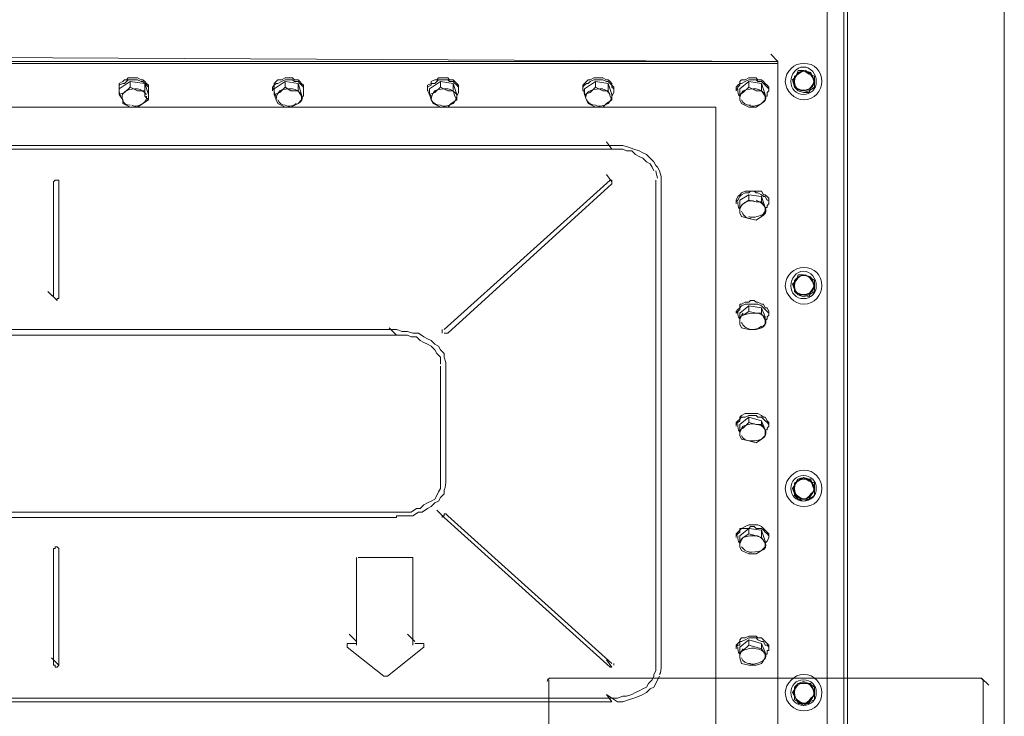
# Model space of a CAD drawing. Header units: millimetres. Extents: x 73192 to 132228, y -91222 to -47989.
# Tile 8 of 24: x 103351 to 103987, y -69917 to -69467. Entities that reach past the tile are written whole.
import ezdxf

# ---------------------------------------------------------------- set-up
doc = ezdxf.new("R2010")
doc.units = ezdxf.units.MM
doc.layers.add('koty', color=253, linetype='Continuous', lineweight=9)
doc.layers.add('NS_tenka', color=253, linetype='Continuous', lineweight=9)
doc.layers.get('koty').off()

# ---------------------------------------------------------------- blocks, each defined once
blk = doc.blocks.new('A$C1bc6cde3')
at = {"layer": 'NS_tenka', "linetype": 'Continuous', "lineweight": 20}
for points in [[(1111.26, 179.71), (1111.26, 179.71), (1121.87, 179.71), (1121.87, 1750.56), (1111.26, 1750.56)], [(1111.26, 157.32), (1111.26, 1207.3), (1111.26, 1207.3)], [(1111.26, 157.32), (1111.26, 1207.3), (1111.26, 1207.3)], [(1121.87, 124.32), (1124.22, 124.32), (1124.22, 1182.56), (1121.87, 1182.56)], [(1211.43, 1113.03), (1217.32, 1109.49), (1222.03, 1105.96), (1224.39, 1101.24), (1225.57, 1097.71), (1225.57, 210.35), (1224.39, 206.81), (1222.03, 202.1), (1217.32, 197.39), (1211.43, 193.85)], [(147.3, 679.37), (142.59, 684.08), (1079.44, 679.37), (1074.73, 684.08)], [(147.3, 678.19), (147.3, 679.37), (1079.44, 679.37), (1079.44, 678.19)], [(147.3, 678.19), (147.3, 212.71), (1079.44, 212.71), (1079.44, 678.19)], [(668.17, 679.37), (668.17, 679.37), (663.46, 679.37), (658.74, 679.37), (658.74, 679.37)], [(669.35, 679.37), (668.17, 679.37), (668.17, 679.37)], [(768.34, 679.37), (768.34, 679.37), (768.34, 679.37), (763.62, 679.37), (758.91, 679.37), (758.91, 679.37), (758.91, 679.37)], [(859.08, 679.37), (859.08, 679.37), (857.9, 679.37)], [(868.5, 679.37), (863.79, 679.37), (859.08, 679.37)], [(958.06, 679.37), (958.06, 679.37), (958.06, 679.37), (963.96, 679.37), (968.67, 679.37), (968.67, 679.37)], [(1067.66, 679.37), (1067.66, 679.37), (1067.66, 679.37), (1062.94, 679.37), (1058.23, 679.37), (1058.23, 679.37), (1058.23, 679.37)], [(654.03, 661.69), (654.03, 662.87), (654.03, 664.05), (654.03, 665.22), (656.39, 666.4), (657.56, 667.58), (658.74, 667.58), (659.92, 668.76), (662.28, 668.76), (664.63, 668.76), (665.81, 668.76), (668.17, 667.58), (669.35, 667.58), (670.53, 666.4), (671.71, 665.22), (672.88, 664.05), (672.88, 662.87), (672.88, 661.69)], [(654.03, 660.51), (654.03, 662.87), (654.03, 664.05), (656.39, 665.22), (657.56, 665.22), (658.74, 666.4), (659.92, 667.58), (662.28, 667.58), (664.63, 667.58), (665.81, 667.58), (668.17, 666.4), (669.35, 666.4), (670.53, 665.22), (671.71, 664.05), (672.88, 662.87), (672.88, 661.69), (672.88, 660.51), (672.88, 659.33), (672.88, 656.98)], [(753.02, 661.69), (753.02, 662.87), (754.2, 664.05), (754.2, 665.22), (755.37, 666.4), (756.55, 667.58), (758.91, 667.58), (761.27, 668.76), (762.44, 668.76), (764.8, 668.76), (765.98, 668.76), (767.16, 667.58), (769.52, 667.58), (770.69, 666.4), (771.87, 665.22), (773.05, 664.05), (773.05, 662.87), (773.05, 661.69)], [(753.02, 660.51), (754.2, 662.87), (754.2, 664.05), (755.37, 665.22), (756.55, 665.22), (758.91, 666.4), (761.27, 667.58), (762.44, 667.58), (764.8, 667.58), (765.98, 667.58), (767.16, 666.4), (769.52, 666.4), (770.69, 665.22), (771.87, 664.05), (773.05, 662.87), (773.05, 661.69), (773.05, 660.51), (773.05, 659.33), (773.05, 656.98), (771.87, 656.98)], [(853.18, 661.69), (853.18, 662.87), (853.18, 664.05), (855.54, 665.22), (855.54, 666.4), (857.9, 667.58), (859.08, 667.58), (860.25, 668.76), (862.61, 668.76), (863.79, 668.76), (866.15, 668.76), (867.33, 667.58), (869.68, 667.58), (870.86, 666.4), (872.04, 665.22), (873.22, 664.05), (873.22, 662.87), (873.22, 661.69)], [(853.18, 660.51), (853.18, 662.87), (855.54, 664.05), (855.54, 665.22), (857.9, 665.22), (859.08, 666.4), (860.25, 667.58), (862.61, 667.58), (863.79, 667.58), (866.15, 667.58), (867.33, 666.4), (869.68, 666.4), (870.86, 665.22), (872.04, 664.05), (873.22, 662.87), (873.22, 661.69), (873.22, 660.51), (873.22, 659.33), (872.04, 656.98)], [(953.35, 661.69), (953.35, 662.87), (953.35, 664.05), (954.53, 665.22), (955.71, 666.4), (956.89, 667.58), (958.06, 667.58), (960.42, 668.76), (961.6, 668.76), (963.96, 668.76), (966.31, 668.76), (968.67, 667.58), (969.85, 667.58), (971.03, 666.4), (972.21, 665.22), (972.21, 664.05), (973.38, 662.87), (973.38, 661.69)], [(953.35, 660.51), (953.35, 662.87), (954.53, 664.05), (955.71, 665.22), (956.89, 665.22), (958.06, 666.4), (960.42, 667.58), (961.6, 667.58), (963.96, 667.58), (966.31, 667.58), (968.67, 666.4), (969.85, 666.4), (971.03, 665.22), (972.21, 664.05), (972.21, 662.87), (973.38, 661.69), (973.38, 660.51), (973.38, 659.33), (972.21, 656.98), (972.21, 656.98)], [(1052.34, 661.69), (1052.34, 662.87), (1053.52, 664.05), (1054.7, 665.22), (1054.7, 666.4), (1055.87, 667.58), (1058.23, 667.58), (1060.59, 668.76), (1061.77, 668.76), (1064.12, 668.76), (1065.3, 668.76), (1066.48, 667.58), (1068.84, 667.58), (1070.02, 666.4), (1071.19, 665.22), (1072.37, 664.05), (1073.55, 662.87), (1073.55, 661.69)], [(1052.34, 660.51), (1053.52, 662.87), (1054.7, 664.05), (1054.7, 665.22), (1055.87, 665.22), (1058.23, 666.4), (1060.59, 667.58), (1061.77, 667.58), (1064.12, 667.58), (1065.3, 667.58), (1066.48, 666.4), (1068.84, 666.4), (1070.02, 665.22), (1071.19, 664.05), (1072.37, 662.87), (1073.55, 661.69), (1073.55, 660.51), (1072.37, 659.33), (1072.37, 656.98), (1071.19, 656.98)], [(1091.23, 669.94), (1088.87, 667.58), (1090.05, 662.87), (1092.41, 660.51), (1095.94, 659.33)], [(1092.41, 671.12), (1090.05, 669.94), (1090.05, 666.4), (1090.05, 662.87), (1092.41, 660.51)], [(1095.94, 673.47), (1092.41, 673.47), (1091.23, 669.94)], [(1099.48, 671.12), (1095.94, 673.47), (1092.41, 671.12)], [(1101.83, 668.76), (1100.65, 672.29), (1095.94, 673.47)], [(1103.01, 666.4), (1103.01, 669.94), (1099.48, 671.12)], [(1100.65, 662.87), (1103.01, 665.22), (1101.83, 668.76)], [(654.03, 661.69), (654.03, 660.51), (654.03, 660.51)], [(661.1, 666.4), (670.53, 665.22), (670.53, 660.51), (665.81, 660.51)], [(665.81, 660.51), (661.1, 662.87), (661.1, 662.87)], [(670.53, 665.22), (672.88, 658.15), (672.88, 654.62), (670.53, 656.98)], [(672.88, 660.51), (672.88, 661.69), (672.88, 661.69)], [(753.02, 661.69), (753.02, 660.51), (753.02, 660.51)], [(761.27, 666.4), (769.52, 665.22), (769.52, 660.51), (764.8, 660.51)], [(764.8, 660.51), (761.27, 662.87), (761.27, 662.87)], [(769.52, 665.22), (771.87, 658.15), (771.87, 654.62), (771.87, 656.98)], [(773.05, 660.51), (773.05, 661.69), (773.05, 661.69)], [(853.18, 661.69), (853.18, 660.51), (853.18, 660.51)], [(861.43, 666.4), (869.68, 665.22), (869.68, 660.51), (866.15, 660.51)], [(866.15, 660.51), (861.43, 662.87), (861.43, 662.87)], [(869.68, 665.22), (872.04, 658.15), (872.04, 654.62), (870.86, 656.98)], [(873.22, 660.51), (873.22, 661.69), (873.22, 661.69)], [(953.35, 661.69), (953.35, 660.51), (953.35, 660.51)], [(961.6, 666.4), (969.85, 665.22), (969.85, 660.51), (966.31, 660.51)], [(966.31, 660.51), (961.6, 662.87), (961.6, 662.87)], [(969.85, 665.22), (972.21, 658.15), (972.21, 654.62), (971.03, 656.98)], [(973.38, 660.51), (973.38, 661.69), (973.38, 661.69)], [(1052.34, 661.69), (1052.34, 660.51), (1052.34, 660.51)], [(1060.59, 666.4), (1068.84, 665.22), (1068.84, 660.51), (1065.3, 660.51)], [(1065.3, 660.51), (1060.59, 662.87), (1060.59, 662.87)], [(1068.84, 665.22), (1071.19, 658.15), (1071.19, 654.62), (1071.19, 656.98)], [(1073.55, 660.51), (1073.55, 661.69), (1073.55, 661.69)], [(1095.94, 659.33), (1099.48, 659.33), (1100.65, 662.87)], [(1099.48, 660.51), (1103.01, 662.87), (1103.01, 666.4)], [(654.03, 658.15), (656.39, 654.62), (656.39, 654.62)], [(670.53, 656.98), (670.53, 660.51), (670.53, 660.51)], [(754.2, 658.15), (755.37, 654.62), (755.37, 654.62)], [(771.87, 656.98), (769.52, 660.51), (769.52, 660.51)], [(854.36, 658.15), (855.54, 654.62), (855.54, 654.62)], [(870.86, 656.98), (869.68, 660.51), (869.68, 660.51)], [(954.53, 658.15), (955.71, 654.62), (955.71, 654.62)], [(971.03, 656.98), (969.85, 660.51), (969.85, 660.51)], [(1054.7, 658.15), (1054.7, 654.62), (1054.7, 654.62)], [(1071.19, 656.98), (1068.84, 660.51), (1068.84, 660.51)], [(1092.41, 660.51), (1095.94, 659.33), (1099.48, 660.51)], [(656.39, 654.62), (656.39, 652.26), (661.1, 649.9), (665.81, 649.9), (669.35, 652.26)], [(669.35, 652.26), (672.88, 654.62), (672.88, 654.62)], [(755.37, 654.62), (756.55, 652.26), (761.27, 649.9), (764.8, 649.9), (769.52, 652.26)], [(769.52, 652.26), (771.87, 654.62), (771.87, 654.62)], [(855.54, 654.62), (856.72, 652.26), (861.43, 649.9), (866.15, 649.9), (868.5, 652.26)], [(868.5, 652.26), (872.04, 654.62), (872.04, 654.62)], [(955.71, 654.62), (956.89, 652.26), (961.6, 649.9), (966.31, 649.9), (968.67, 652.26)], [(968.67, 652.26), (972.21, 654.62), (972.21, 654.62)], [(1054.7, 654.62), (1055.87, 652.26), (1060.59, 649.9), (1065.3, 649.9), (1068.84, 652.26)], [(1068.84, 652.26), (1071.19, 654.62), (1071.19, 654.62)], [(1004.02, 288.13), (1004.02, 602.77), (1004.02, 605.12), (1002.84, 608.66), (1001.67, 611.02), (1000.49, 612.19), (999.31, 614.55), (996.95, 616.91), (994.6, 619.27), (992.24, 620.44), (989.88, 621.62), (986.35, 622.8), (982.81, 623.98), (979.28, 625.16), (975.74, 625.16), (972.21, 625.16), (254.54, 625.16)], [(972.21, 622.8), (968.67, 627.51), (968.67, 627.51)], [(254.54, 622.8), (972.21, 622.8), (972.21, 622.8)], [(972.21, 622.8), (975.74, 622.8), (979.28, 622.8), (981.63, 621.62), (985.17, 621.62), (987.52, 619.27), (989.88, 618.09), (992.24, 616.91), (994.6, 614.55), (996.95, 613.37), (998.13, 611.02), (999.31, 608.66), (999.31, 608.66)], [(972.21, 600.41), (972.21, 601.59), (968.67, 606.3)], [(254.54, 268.09), (972.21, 268.09), (975.74, 268.09), (979.28, 269.27), (981.63, 269.27), (985.17, 270.45), (987.52, 271.63), (989.88, 272.81), (992.24, 273.99), (994.6, 275.16), (995.77, 277.52), (998.13, 279.88), (999.31, 282.23), (999.31, 283.41), (1000.49, 285.77), (1000.49, 288.13), (1000.49, 602.77)], [(611.61, 527.35), (611.61, 601.59), (612.78, 602.77), (612.78, 602.77), (613.96, 602.77), (613.96, 602.77), (615.14, 602.77), (615.14, 601.59)], [(615.14, 601.59), (615.14, 527.35), (615.14, 527.35)], [(863.79, 506.14), (971.03, 602.77), (971.03, 602.77), (972.21, 602.77), (972.21, 602.77), (972.21, 602.77), (972.21, 601.59)], [(866.15, 503.78), (972.21, 600.41), (972.21, 600.41)], [(1052.34, 588.63), (1053.52, 589.8), (1054.7, 592.16), (1054.7, 592.16), (1055.87, 593.34), (1058.23, 594.52), (1060.59, 594.52), (1061.77, 595.7), (1064.12, 595.7), (1065.3, 594.52), (1066.48, 594.52), (1068.84, 593.34), (1070.02, 592.16), (1071.19, 592.16), (1072.37, 589.8), (1073.55, 589.8), (1073.55, 587.45), (1072.37, 586.27), (1072.37, 585.09), (1071.19, 585.09)], [(1052.34, 589.8), (1052.34, 589.8), (1053.52, 592.16), (1054.7, 593.34), (1054.7, 593.34), (1055.87, 594.52), (1058.23, 595.7), (1060.59, 595.7), (1061.77, 595.7), (1064.12, 595.7), (1065.3, 595.7), (1066.48, 595.7), (1068.84, 595.7), (1070.02, 593.34), (1071.19, 593.34), (1072.37, 592.16), (1073.55, 590.98), (1073.55, 589.8)], [(1060.59, 593.34), (1068.84, 592.16), (1068.84, 588.63), (1065.3, 588.63)], [(1068.84, 592.16), (1071.19, 585.09), (1071.19, 582.73), (1071.19, 585.09)], [(1052.34, 589.8), (1052.34, 587.45), (1052.34, 587.45)], [(1054.7, 585.09), (1054.7, 581.56), (1054.7, 581.56)], [(1065.3, 588.63), (1060.59, 589.8), (1060.59, 589.8)], [(1071.19, 585.09), (1068.84, 588.63), (1068.84, 588.63)], [(1073.55, 587.45), (1073.55, 589.8), (1073.55, 589.8)], [(1054.7, 581.56), (1055.87, 579.2), (1060.59, 578.02), (1065.3, 576.84), (1068.84, 579.2)], [(1068.84, 579.2), (1071.19, 582.73), (1071.19, 582.73)], [(1095.94, 541.49), (1092.41, 541.49), (1091.23, 537.95), (1088.87, 535.6), (1090.05, 532.06), (1092.41, 528.53), (1095.94, 528.53)], [(1099.48, 540.31), (1095.94, 541.49), (1092.41, 540.31)], [(1101.83, 536.78), (1100.65, 540.31), (1095.94, 541.49)], [(1092.41, 540.31), (1090.05, 537.95), (1090.05, 534.42), (1090.05, 530.88), (1092.41, 528.53)], [(1095.94, 528.53), (1099.48, 527.35), (1100.65, 530.88), (1103.01, 533.24), (1101.83, 536.78)], [(1103.01, 534.42), (1103.01, 537.95), (1099.48, 540.31)], [(1099.48, 528.53), (1103.01, 530.88), (1103.01, 534.42)], [(612.78, 526.17), (608.07, 530.88), (613.96, 524.99), (613.96, 526.17), (615.14, 526.17)], [(1092.41, 528.53), (1095.94, 527.35), (1099.48, 528.53)], [(612.78, 526.17), (611.61, 527.35), (611.61, 527.35)], [(615.14, 527.35), (615.14, 526.17), (615.14, 526.17)], [(1052.34, 516.74), (1052.34, 517.92), (1053.52, 519.1), (1054.7, 520.28), (1054.7, 522.63), (1055.87, 522.63), (1058.23, 523.81), (1060.59, 523.81), (1061.77, 524.99), (1064.12, 524.99), (1065.3, 523.81), (1066.48, 523.81), (1068.84, 522.63), (1070.02, 522.63), (1071.19, 520.28), (1072.37, 520.28), (1073.55, 517.92), (1073.55, 516.74)], [(1052.34, 516.74), (1053.52, 517.92), (1054.7, 519.1), (1054.7, 520.28), (1055.87, 521.46), (1058.23, 522.63), (1060.59, 522.63), (1061.77, 522.63), (1064.12, 522.63), (1065.3, 522.63), (1066.48, 522.63), (1068.84, 521.46), (1070.02, 520.28), (1071.19, 519.1), (1072.37, 517.92), (1073.55, 516.74), (1073.55, 515.56), (1072.37, 514.39), (1072.37, 513.21), (1071.19, 512.03)], [(1060.59, 521.46), (1068.84, 520.28), (1068.84, 516.74), (1065.3, 516.74)], [(1065.3, 516.74), (1060.59, 517.92), (1060.59, 517.92)], [(1068.84, 520.28), (1071.19, 514.39), (1071.19, 509.67), (1071.19, 512.03)], [(1071.19, 512.03), (1068.84, 516.74), (1068.84, 516.74)], [(1054.7, 514.39), (1054.7, 509.67), (1054.7, 509.67)], [(1054.7, 509.67), (1055.87, 507.31), (1060.59, 506.14), (1065.3, 506.14), (1068.84, 507.31)], [(1068.84, 507.31), (1071.19, 509.67), (1071.19, 509.67)], [(393.6, 506.14), (833.15, 506.14), (836.69, 504.96), (840.22, 504.96), (843.76, 503.78), (847.29, 503.78), (850.83, 501.42), (853.18, 500.24), (855.54, 499.07), (857.9, 496.71), (860.25, 495.53), (861.43, 493.17), (863.79, 490.82), (863.79, 488.46), (864.97, 484.92), (864.97, 482.57), (864.97, 408.33)], [(393.6, 502.6), (833.15, 502.6), (833.15, 502.6)], [(833.15, 502.6), (828.44, 507.31), (828.44, 507.31)], [(833.15, 502.6), (836.69, 502.6), (840.22, 502.6), (842.58, 501.42), (846.11, 501.42), (848.47, 499.07), (850.83, 497.89), (853.18, 496.71), (855.54, 495.53), (857.9, 493.17), (859.08, 490.82), (860.25, 489.64), (861.43, 488.46)], [(862.61, 504.96), (862.61, 503.78), (862.61, 503.78)], [(863.79, 503.78), (863.79, 503.78), (866.15, 503.78)], [(833.15, 388.29), (393.6, 388.29), (390.06, 388.29), (386.53, 388.29), (384.17, 388.29), (380.63, 390.65), (378.28, 390.65), (375.92, 393.01), (373.56, 394.19), (371.21, 395.36), (368.85, 396.54), (367.67, 398.9), (366.49, 401.26), (365.31, 403.61), (365.31, 405.97), (365.31, 408.33), (365.31, 482.57)], [(861.43, 482.57), (861.43, 408.33), (861.43, 405.97), (861.43, 403.61), (860.25, 401.26), (859.08, 398.9), (857.9, 396.54), (855.54, 395.36), (853.18, 394.19), (850.83, 393.01), (848.47, 390.65), (846.11, 390.65), (842.58, 388.29), (840.22, 388.29), (836.69, 388.29), (833.15, 388.29)], [(1052.34, 444.86), (1052.34, 446.04), (1053.52, 447.21), (1054.7, 448.39), (1054.7, 449.57), (1055.87, 450.75), (1058.23, 451.93), (1060.59, 451.93), (1061.77, 451.93), (1064.12, 451.93), (1065.3, 451.93), (1066.48, 451.93), (1068.84, 450.75), (1070.02, 449.57), (1071.19, 449.57), (1072.37, 447.21), (1073.55, 446.04), (1073.55, 444.86)], [(1052.34, 444.86), (1053.52, 446.04), (1054.7, 447.21), (1054.7, 448.39), (1055.87, 449.57), (1058.23, 449.57), (1060.59, 450.75), (1061.77, 450.75), (1064.12, 450.75), (1065.3, 450.75), (1066.48, 449.57), (1068.84, 449.57), (1070.02, 448.39), (1071.19, 447.21), (1072.37, 446.04), (1073.55, 444.86), (1073.55, 443.68), (1072.37, 442.5), (1072.37, 441.32), (1071.19, 441.32)], [(1060.59, 449.57), (1068.84, 447.21), (1068.84, 444.86), (1065.3, 444.86)], [(1065.3, 444.86), (1060.59, 446.04), (1060.59, 446.04)], [(1068.84, 447.21), (1071.19, 441.32), (1071.19, 437.79), (1071.19, 441.32)], [(1052.34, 444.86), (1052.34, 443.68), (1052.34, 443.68)], [(1054.7, 441.32), (1054.7, 437.79), (1054.7, 437.79)], [(1071.19, 441.32), (1068.84, 444.86), (1068.84, 444.86)], [(1073.55, 443.68), (1073.55, 444.86), (1073.55, 444.86)], [(1054.7, 437.79), (1055.87, 435.43), (1060.59, 434.25), (1065.3, 433.07), (1068.84, 435.43)], [(1068.84, 435.43), (1071.19, 437.79), (1071.19, 437.79)], [(1091.23, 407.15), (1088.87, 403.61), (1090.05, 400.08)], [(1092.41, 408.33), (1090.05, 407.15), (1090.05, 403.61), (1090.05, 398.9), (1092.41, 396.54)], [(1095.94, 409.5), (1092.41, 409.5), (1091.23, 407.15)], [(1099.48, 408.33), (1095.94, 410.68), (1092.41, 408.33)], [(1101.83, 404.79), (1100.65, 409.5), (1095.94, 409.5)], [(1103.01, 403.61), (1103.01, 407.15), (1099.48, 408.33)], [(863.79, 401.26), (863.79, 400.08), (861.43, 397.72), (860.25, 395.36), (857.9, 394.19), (855.54, 391.83), (853.18, 390.65), (849.65, 388.29), (847.29, 388.29), (843.76, 385.94), (840.22, 385.94), (836.69, 385.94), (833.15, 385.94), (833.15, 384.76)], [(863.79, 401.26), (863.79, 402.43), (863.79, 402.43)], [(1099.48, 396.54), (1103.01, 398.9), (1103.01, 403.61)], [(1100.65, 398.9), (1103.01, 402.43), (1101.83, 404.79)], [(1090.05, 400.08), (1092.41, 396.54), (1095.94, 396.54)], [(1092.41, 396.54), (1095.94, 395.36), (1099.48, 396.54)], [(1095.94, 396.54), (1099.48, 396.54), (1100.65, 398.9)], [(863.79, 384.76), (859.08, 389.47), (859.08, 389.47)], [(393.6, 384.76), (833.15, 384.76), (833.15, 384.76)], [(862.61, 385.94), (863.79, 385.94), (863.79, 387.11), (864.97, 387.11), (866.15, 385.94), (972.21, 290.48)], [(862.61, 385.94), (862.61, 384.76), (862.61, 384.76)], [(863.79, 384.76), (971.03, 288.13), (971.03, 288.13)], [(1052.34, 372.97), (1052.34, 374.15), (1053.52, 375.33), (1054.7, 376.51), (1054.7, 377.69), (1055.87, 377.69), (1058.23, 378.87), (1060.59, 380.04), (1061.77, 380.04), (1064.12, 380.04), (1065.3, 380.04), (1066.48, 380.04), (1068.84, 378.87), (1070.02, 377.69), (1071.19, 376.51), (1072.37, 375.33), (1073.55, 374.15), (1073.55, 372.97)], [(1052.34, 372.97), (1053.52, 374.15), (1054.7, 375.33), (1054.7, 376.51), (1055.87, 377.69), (1058.23, 377.69), (1060.59, 377.69), (1061.77, 378.87), (1064.12, 378.87), (1065.3, 377.69), (1066.48, 377.69), (1068.84, 377.69), (1070.02, 376.51), (1071.19, 375.33), (1072.37, 374.15), (1073.55, 372.97), (1073.55, 371.79), (1072.37, 369.44), (1072.37, 369.44), (1071.19, 368.26)], [(1060.59, 377.69), (1068.84, 376.51), (1068.84, 371.79), (1065.3, 372.97)], [(1068.84, 376.51), (1071.19, 369.44), (1071.19, 365.9), (1071.19, 368.26)], [(1052.34, 372.97), (1052.34, 371.79), (1052.34, 371.79)], [(1054.7, 369.44), (1054.7, 365.9), (1054.7, 365.9)], [(1065.3, 372.97), (1060.59, 374.15), (1060.59, 374.15)], [(1071.19, 368.26), (1068.84, 371.79), (1068.84, 371.79)], [(1073.55, 371.79), (1073.55, 372.97), (1073.55, 372.97)], [(611.61, 289.3), (611.61, 364.72), (612.78, 364.72), (612.78, 365.9), (612.78, 365.9), (613.96, 365.9), (613.96, 365.9), (615.14, 364.72), (615.14, 289.3)], [(1054.7, 365.9), (1055.87, 363.55), (1060.59, 361.19), (1065.3, 361.19), (1068.84, 363.55)], [(1068.84, 363.55), (1071.19, 365.9), (1071.19, 365.9)], [(807.23, 358.83), (807.23, 357.65), (807.23, 357.65)], [(807.23, 302.27), (807.23, 357.65), (807.23, 357.65)], [(809.58, 358.83), (842.58, 358.83), (842.58, 358.83)], [(843.76, 358.83), (843.76, 357.65), (843.76, 357.65)], [(843.76, 357.65), (843.76, 302.27), (843.76, 302.27)], [(807.23, 304.62), (802.51, 309.34), (802.51, 309.34)], [(844.93, 304.62), (840.22, 309.34), (840.22, 309.34)], [(1052.34, 301.09), (1052.34, 302.27), (1053.52, 303.45), (1054.7, 304.62), (1054.7, 305.8), (1055.87, 306.98), (1058.23, 306.98), (1060.59, 308.16), (1061.77, 308.16), (1064.12, 308.16), (1065.3, 308.16), (1066.48, 306.98), (1068.84, 306.98), (1070.02, 305.8), (1071.19, 304.62), (1072.37, 303.45), (1073.55, 302.27), (1073.55, 301.09)], [(1052.34, 301.09), (1053.52, 302.27), (1054.7, 302.27), (1054.7, 304.62), (1055.87, 304.62), (1058.23, 305.8), (1060.59, 306.98), (1061.77, 306.98), (1064.12, 306.98), (1065.3, 306.98), (1066.48, 305.8), (1068.84, 304.62), (1070.02, 304.62), (1071.19, 302.27), (1072.37, 302.27), (1073.55, 301.09), (1073.55, 298.73), (1072.37, 298.73), (1072.37, 296.38), (1071.19, 296.38)], [(1060.59, 305.8), (1068.84, 303.45), (1068.84, 299.91), (1065.3, 301.09)], [(801.33, 302.27), (801.33, 303.45), (801.33, 303.45), (802.51, 303.45), (807.23, 303.45)], [(801.33, 302.27), (801.33, 301.09), (801.33, 301.09)], [(801.33, 301.09), (824.9, 282.23), (824.9, 282.23)], [(827.26, 282.23), (850.83, 301.09), (850.83, 301.09)], [(844.93, 303.45), (849.65, 303.45), (849.65, 303.45)], [(849.65, 303.45), (850.83, 303.45), (850.83, 302.27), (850.83, 302.27)], [(850.83, 301.09), (850.83, 302.27), (850.83, 302.27)], [(1052.34, 301.09), (1052.34, 299.91), (1052.34, 299.91)], [(1065.3, 301.09), (1060.59, 302.27), (1060.59, 302.27)], [(1068.84, 303.45), (1071.19, 297.55), (1071.19, 294.02), (1071.19, 296.38)], [(1071.19, 296.38), (1068.84, 299.91), (1068.84, 299.91)], [(1073.55, 299.91), (1073.55, 301.09), (1073.55, 301.09)], [(615.14, 289.3), (610.43, 294.02), (610.43, 294.02)], [(972.21, 288.13), (968.67, 292.84), (968.67, 292.84)], [(1054.7, 297.55), (1054.7, 294.02), (1054.7, 294.02)], [(1054.7, 294.02), (1055.87, 290.48), (1060.59, 289.3), (1065.3, 289.3), (1068.84, 290.48)], [(1068.84, 290.48), (1071.19, 294.02), (1071.19, 294.02)], [(612.78, 289.3), (611.61, 289.3), (611.61, 289.3)], [(612.78, 289.3), (612.78, 288.13), (612.78, 288.13)], [(612.78, 288.13), (613.96, 288.13), (613.96, 288.13)], [(613.96, 288.13), (615.14, 289.3), (615.14, 289.3)], [(971.03, 288.13), (972.21, 288.13), (972.21, 288.13)], [(824.9, 282.23), (827.26, 282.23), (827.26, 282.23)], [(972.21, 265.74), (968.67, 270.45), (975.74, 265.74), (979.28, 265.74), (982.81, 266.91), (986.35, 268.09), (989.88, 269.27), (992.24, 270.45), (994.6, 271.63), (996.95, 273.99), (999.31, 275.16), (1000.49, 277.52), (1001.67, 279.88), (1002.84, 282.23)], [(1095.94, 277.52), (1092.41, 277.52), (1091.23, 275.16), (1088.87, 271.63), (1090.05, 269.27), (1092.41, 264.56), (1095.94, 264.56)], [(1092.41, 277.52), (1090.05, 275.16), (1090.05, 271.63), (1090.05, 266.91), (1092.41, 265.74)], [(1099.48, 277.52), (1095.94, 278.7), (1092.41, 277.52)], [(1101.83, 273.99), (1100.65, 277.52), (1095.94, 277.52)], [(1103.01, 271.63), (1103.01, 275.16), (1099.48, 277.52)], [(1100.65, 266.91), (1103.01, 270.45), (1101.83, 273.99)], [(1099.48, 265.74), (1103.01, 266.91), (1103.01, 271.63)], [(254.54, 265.74), (972.21, 265.74), (972.21, 265.74)], [(1092.41, 265.74), (1095.94, 263.38), (1099.48, 265.74)], [(1095.94, 264.56), (1099.48, 264.56), (1100.65, 266.91)]]:
    blk.add_lwpolyline(points, dxfattribs=at)
for points in [[(147.3, 678.19), (1079.44, 678.19), (1079.44, 678.19)], [(658.74, 679.37), (658.74, 679.37)], [(868.5, 679.37), (868.5, 679.37)], [(968.67, 679.37), (968.67, 679.37)], [(657.56, 659.33), (654.03, 658.15), (654.03, 661.69), (661.1, 666.4), (661.1, 662.87)], [(757.73, 659.33), (754.2, 658.15), (754.2, 661.69), (761.27, 666.4), (761.27, 662.87)], [(857.9, 659.33), (854.36, 658.15), (854.36, 661.69), (861.43, 666.4), (861.43, 662.87)], [(958.06, 659.33), (954.53, 658.15), (954.53, 661.69), (961.6, 666.4), (961.6, 662.87)], [(1057.05, 659.33), (1054.7, 658.15), (1054.7, 661.69), (1060.59, 666.4), (1060.59, 662.87)], [(187.37, 240.99), (1039.38, 240.99), (1039.38, 649.9), (187.37, 649.9)], [(1057.05, 587.45), (1054.7, 585.09), (1054.7, 589.8), (1060.59, 593.34), (1060.59, 589.8)], [(1057.05, 515.56), (1054.7, 514.39), (1054.7, 516.74), (1060.59, 521.46), (1060.59, 517.92)], [(1052.34, 516.74), (1052.34, 516.74)], [(1073.55, 516.74), (1073.55, 516.74)], [(1057.05, 442.5), (1054.7, 441.32), (1054.7, 444.86), (1060.59, 449.57), (1060.59, 446.04)], [(1057.05, 371.79), (1054.7, 369.44), (1054.7, 372.97), (1060.59, 377.69), (1060.59, 374.15)], [(1057.05, 298.73), (1054.7, 297.55), (1054.7, 301.09), (1060.59, 305.8), (1060.59, 302.27)], [(801.33, 301.09), (801.33, 301.09)], [(850.83, 301.09), (850.83, 301.09)], [(1002.84, 282.23), (1002.84, 282.23)]]:
    blk.add_lwpolyline(points, close=True, dxfattribs=at)
for points in [[(1107.72, 666.4), (1107.72, 673.47), (1103.01, 678.19), (1095.94, 678.19), (1095.94, 678.19), (1090.05, 678.19), (1084.16, 673.47), (1084.16, 666.4), (1084.16, 666.4), (1084.16, 660.51), (1090.05, 654.62), (1095.94, 654.62), (1095.94, 654.62), (1103.01, 654.62), (1107.72, 660.51), (1107.72, 666.4)], [(1104.19, 666.4), (1104.19, 671.12), (1100.65, 675.83), (1095.94, 675.83), (1095.94, 675.83), (1091.23, 675.83), (1087.69, 671.12), (1087.69, 666.4), (1087.69, 666.4), (1087.69, 661.69), (1091.23, 658.15), (1095.94, 658.15), (1095.94, 658.15), (1100.65, 658.15), (1104.19, 661.69), (1104.19, 666.4)], [(1107.72, 534.42), (1107.72, 541.49), (1103.01, 546.2), (1095.94, 546.2), (1095.94, 546.2), (1090.05, 546.2), (1084.16, 541.49), (1084.16, 534.42), (1084.16, 534.42), (1084.16, 528.53), (1090.05, 522.63), (1095.94, 522.63), (1095.94, 522.63), (1103.01, 522.63), (1107.72, 528.53), (1107.72, 534.42)], [(1107.72, 534.42), (1107.72, 541.49), (1103.01, 546.2), (1095.94, 546.2), (1095.94, 546.2), (1090.05, 546.2), (1084.16, 541.49), (1084.16, 534.42), (1084.16, 534.42), (1084.16, 528.53), (1090.05, 522.63), (1095.94, 522.63), (1095.94, 522.63), (1103.01, 522.63), (1107.72, 528.53), (1107.72, 534.42)], [(1104.19, 534.42), (1104.19, 539.13), (1100.65, 543.85), (1095.94, 543.85), (1095.94, 543.85), (1091.23, 543.85), (1087.69, 539.13), (1087.69, 534.42), (1087.69, 534.42), (1087.69, 529.7), (1091.23, 526.17), (1095.94, 526.17), (1095.94, 526.17), (1100.65, 526.17), (1104.19, 529.7), (1104.19, 534.42)], [(1104.19, 534.42), (1104.19, 539.13), (1100.65, 543.85), (1095.94, 543.85), (1095.94, 543.85), (1091.23, 543.85), (1087.69, 539.13), (1087.69, 534.42), (1087.69, 534.42), (1087.69, 529.7), (1091.23, 526.17), (1095.94, 526.17), (1095.94, 526.17), (1100.65, 526.17), (1104.19, 529.7), (1104.19, 534.42)], [(1107.72, 403.61), (1107.72, 409.5), (1103.01, 415.4), (1095.94, 415.4), (1095.94, 415.4), (1090.05, 415.4), (1084.16, 409.5), (1084.16, 403.61), (1084.16, 403.61), (1084.16, 396.54), (1090.05, 391.83), (1095.94, 391.83), (1095.94, 391.83), (1103.01, 391.83), (1107.72, 396.54), (1107.72, 403.61)], [(1107.72, 403.61), (1107.72, 409.5), (1103.01, 415.4), (1095.94, 415.4), (1095.94, 415.4), (1090.05, 415.4), (1084.16, 409.5), (1084.16, 403.61), (1084.16, 403.61), (1084.16, 396.54), (1090.05, 391.83), (1095.94, 391.83), (1095.94, 391.83), (1103.01, 391.83), (1107.72, 396.54), (1107.72, 403.61)], [(1104.19, 403.61), (1104.19, 408.33), (1100.65, 411.86), (1095.94, 411.86), (1095.94, 411.86), (1091.23, 411.86), (1087.69, 408.33), (1087.69, 403.61), (1087.69, 403.61), (1087.69, 398.9), (1091.23, 395.36), (1095.94, 395.36), (1095.94, 395.36), (1100.65, 395.36), (1104.19, 398.9), (1104.19, 403.61)], [(1104.19, 403.61), (1104.19, 408.33), (1100.65, 411.86), (1095.94, 411.86), (1095.94, 411.86), (1091.23, 411.86), (1087.69, 408.33), (1087.69, 403.61), (1087.69, 403.61), (1087.69, 398.9), (1091.23, 395.36), (1095.94, 395.36), (1095.94, 395.36), (1100.65, 395.36), (1104.19, 398.9), (1104.19, 403.61)], [(1107.72, 271.63), (1107.72, 277.52), (1103.01, 283.41), (1095.94, 283.41), (1095.94, 283.41), (1090.05, 283.41), (1084.16, 277.52), (1084.16, 271.63), (1084.16, 271.63), (1084.16, 264.56), (1090.05, 259.84), (1095.94, 259.84), (1095.94, 259.84), (1103.01, 259.84), (1107.72, 264.56), (1107.72, 271.63)], [(1107.72, 271.63), (1107.72, 277.52), (1103.01, 283.41), (1095.94, 283.41), (1095.94, 283.41), (1090.05, 283.41), (1084.16, 277.52), (1084.16, 271.63), (1084.16, 271.63), (1084.16, 264.56), (1090.05, 259.84), (1095.94, 259.84), (1095.94, 259.84), (1103.01, 259.84), (1107.72, 264.56), (1107.72, 271.63)], [(1104.19, 271.63), (1104.19, 276.34), (1100.65, 279.88), (1095.94, 279.88), (1095.94, 279.88), (1091.23, 279.88), (1087.69, 276.34), (1087.69, 271.63), (1087.69, 271.63), (1087.69, 266.91), (1091.23, 263.38), (1095.94, 263.38), (1095.94, 263.38), (1100.65, 263.38), (1104.19, 266.91), (1104.19, 271.63)], [(1104.19, 271.63), (1104.19, 276.34), (1100.65, 279.88), (1095.94, 279.88), (1095.94, 279.88), (1091.23, 279.88), (1087.69, 276.34), (1087.69, 271.63), (1087.69, 271.63), (1087.69, 266.91), (1091.23, 263.38), (1095.94, 263.38), (1095.94, 263.38), (1100.65, 263.38), (1104.19, 266.91), (1104.19, 271.63)]]:
    blk.add_open_spline(points, degree=3, knots=[0, 0, 0, 0, 0.0625, 0.0625, 0.0625, 0.062501, 0.125, 0.125, 0.125, 0.125001, 0.1875, 0.1875, 0.1875, 0.187501, 1, 1, 1, 1], dxfattribs=at)
for points in [[(1091.23, 669.94), (1090.05, 668.76), (1088.87, 666.4), (1090.05, 664.05)], [(1092.41, 672.29), (1091.23, 671.12), (1090.05, 668.76), (1090.05, 666.4)], [(1097.12, 673.47), (1094.76, 673.47), (1092.41, 672.29), (1091.23, 669.94)], [(1099.48, 672.29), (1097.12, 673.47), (1094.76, 673.47), (1092.41, 672.29)], [(1101.83, 668.76), (1100.65, 671.12), (1099.48, 672.29), (1097.12, 673.47)], [(1103.01, 666.4), (1103.01, 668.76), (1100.65, 671.12), (1099.48, 672.29)], [(1100.65, 662.87), (1103.01, 665.22), (1103.01, 667.58), (1101.83, 668.76)], [(654.03, 661.69), (654.03, 659.33), (654.03, 658.15), (655.21, 656.98)], [(665.81, 661.69), (663.46, 661.69), (661.1, 661.69), (658.74, 660.51)], [(671.71, 658.15), (670.53, 659.33), (668.17, 661.69), (665.81, 661.69)], [(754.2, 661.69), (754.2, 659.33), (754.2, 658.15), (755.37, 656.98)], [(765.98, 661.69), (762.44, 661.69), (760.09, 661.69), (757.73, 660.51)], [(771.87, 658.15), (770.69, 659.33), (768.34, 661.69), (765.98, 661.69)], [(853.18, 661.69), (853.18, 659.33), (854.36, 658.15), (855.54, 656.98)], [(866.15, 661.69), (863.79, 661.69), (860.25, 661.69), (857.9, 660.51)], [(872.04, 658.15), (870.86, 659.33), (868.5, 661.69), (866.15, 661.69)], [(954.53, 661.69), (953.35, 659.33), (954.53, 658.15), (955.71, 656.98)], [(966.31, 661.69), (963.96, 661.69), (960.42, 661.69), (958.06, 660.51)], [(971.03, 658.15), (969.85, 659.33), (968.67, 661.69), (965.13, 661.69)], [(1053.52, 661.69), (1053.52, 659.33), (1053.52, 658.15), (1054.7, 656.98)], [(1065.3, 661.69), (1062.94, 661.69), (1059.41, 661.69), (1057.05, 660.51)], [(1071.19, 658.15), (1070.02, 659.33), (1067.66, 661.69), (1065.3, 661.69)], [(1090.05, 666.4), (1090.05, 664.05), (1091.23, 661.69), (1092.41, 661.69)], [(1090.05, 664.05), (1091.23, 661.69), (1093.58, 660.51), (1095.94, 660.51)], [(1092.41, 661.69), (1094.76, 660.51), (1097.12, 660.51), (1099.48, 661.69)], [(1095.94, 660.51), (1097.12, 660.51), (1099.48, 660.51), (1100.65, 662.87)], [(1099.48, 661.69), (1100.65, 661.69), (1103.01, 664.05), (1103.01, 666.4)], [(658.74, 660.51), (656.39, 659.33), (655.21, 656.98), (656.39, 654.62)], [(669.35, 652.26), (671.71, 653.44), (671.71, 655.8), (671.71, 656.98)], [(757.73, 660.51), (756.55, 659.33), (755.37, 656.98), (755.37, 654.62)], [(769.52, 652.26), (771.87, 653.44), (773.05, 655.8), (771.87, 656.98)], [(857.9, 660.51), (856.72, 659.33), (855.54, 656.98), (855.54, 654.62)], [(869.68, 652.26), (870.86, 653.44), (872.04, 655.8), (872.04, 656.98)], [(958.06, 660.51), (955.71, 659.33), (954.53, 656.98), (955.71, 654.62)], [(969.85, 652.26), (971.03, 653.44), (972.21, 655.8), (972.21, 656.98)], [(1057.05, 660.51), (1055.87, 659.33), (1054.7, 656.98), (1054.7, 654.62)], [(1068.84, 652.26), (1071.19, 653.44), (1072.37, 655.8), (1071.19, 656.98)], [(656.39, 654.62), (656.39, 652.26), (658.74, 651.08), (661.1, 651.08)], [(662.28, 651.08), (664.63, 649.9), (666.99, 651.08), (669.35, 652.26)], [(756.55, 654.62), (757.73, 652.26), (758.91, 651.08), (761.27, 651.08)], [(761.27, 651.08), (763.62, 649.9), (767.16, 651.08), (768.34, 652.26)], [(855.54, 654.62), (856.72, 652.26), (859.08, 651.08), (861.43, 651.08)], [(861.43, 651.08), (863.79, 649.9), (867.33, 651.08), (869.68, 652.26)], [(955.71, 654.62), (956.89, 652.26), (959.24, 651.08), (961.6, 651.08)], [(961.6, 651.08), (963.96, 649.9), (967.49, 651.08), (969.85, 652.26)], [(1055.87, 654.62), (1057.05, 652.26), (1058.23, 651.08), (1061.77, 651.08)], [(1060.59, 651.08), (1062.94, 649.9), (1066.48, 651.08), (1068.84, 652.26)], [(1001.67, 603.95), (1001.67, 605.12), (1000.49, 607.48), (1000.49, 608.66)], [(1053.52, 588.63), (1053.52, 587.45), (1053.52, 585.09), (1054.7, 583.91)], [(1057.05, 587.45), (1055.87, 587.45), (1054.7, 583.91), (1054.7, 582.73)], [(1065.3, 588.63), (1062.94, 589.8), (1059.41, 589.8), (1057.05, 587.45)], [(1071.19, 585.09), (1070.02, 587.45), (1067.66, 588.63), (1065.3, 589.8)], [(1068.84, 579.2), (1071.19, 580.38), (1072.37, 582.73), (1071.19, 585.09)], [(1055.87, 582.73), (1057.05, 580.38), (1058.23, 578.02), (1061.77, 578.02)], [(1060.59, 579.2), (1062.94, 578.02), (1066.48, 579.2), (1068.84, 580.38)], [(1097.12, 541.49), (1094.76, 541.49), (1092.41, 540.31), (1091.23, 537.95)], [(1099.48, 540.31), (1097.12, 541.49), (1094.76, 541.49), (1092.41, 540.31)], [(1101.83, 536.78), (1100.65, 539.13), (1099.48, 540.31), (1097.12, 541.49)], [(1091.23, 537.95), (1090.05, 536.78), (1088.87, 534.42), (1090.05, 532.06)], [(1092.41, 540.31), (1091.23, 539.13), (1090.05, 536.78), (1090.05, 534.42)], [(1090.05, 534.42), (1090.05, 532.06), (1091.23, 529.7), (1092.41, 529.7)], [(1103.01, 534.42), (1103.01, 536.78), (1100.65, 539.13), (1099.48, 540.31)], [(1099.48, 529.7), (1100.65, 529.7), (1103.01, 532.06), (1103.01, 534.42)], [(1100.65, 530.88), (1103.01, 533.24), (1103.01, 535.6), (1101.83, 536.78)], [(1090.05, 532.06), (1091.23, 529.7), (1093.58, 528.53), (1095.94, 528.53)], [(1092.41, 529.7), (1094.76, 528.53), (1097.12, 528.53), (1099.48, 529.7)], [(1095.94, 528.53), (1097.12, 528.53), (1099.48, 528.53), (1100.65, 530.88)], [(1053.52, 517.92), (1053.52, 515.56), (1053.52, 514.39), (1054.7, 513.21)], [(1057.05, 516.74), (1055.87, 515.56), (1054.7, 513.21), (1054.7, 510.85)], [(1065.3, 516.74), (1062.94, 516.74), (1059.41, 516.74), (1057.05, 515.56)], [(1071.19, 513.21), (1070.02, 515.56), (1067.66, 516.74), (1065.3, 516.74)], [(1055.87, 510.85), (1057.05, 508.49), (1058.23, 507.31), (1061.77, 506.14)], [(1068.84, 507.31), (1071.19, 508.49), (1072.37, 510.85), (1071.19, 513.21)], [(862.61, 506.14), (862.61, 506.14), (862.61, 504.96), (862.61, 504.96)], [(1060.59, 506.14), (1062.94, 506.14), (1066.48, 506.14), (1068.84, 508.49)], [(861.43, 483.75), (861.43, 484.92), (861.43, 487.28), (861.43, 488.46)], [(1065.3, 444.86), (1062.94, 446.04), (1059.41, 444.86), (1057.05, 443.68)], [(1053.52, 444.86), (1053.52, 443.68), (1053.52, 441.32), (1054.7, 440.14)], [(1057.05, 443.68), (1055.87, 442.5), (1054.7, 440.14), (1054.7, 437.79)], [(1071.19, 441.32), (1070.02, 443.68), (1067.66, 444.86), (1065.3, 444.86)], [(1068.84, 435.43), (1071.19, 436.61), (1072.37, 438.97), (1071.19, 441.32)], [(1055.87, 437.79), (1057.05, 435.43), (1058.23, 434.25), (1061.77, 434.25)], [(1060.59, 434.25), (1062.94, 434.25), (1066.48, 434.25), (1068.84, 435.43)], [(863.79, 402.43), (864.97, 404.79), (864.97, 407.15), (864.97, 408.33)], [(1091.23, 407.15), (1090.05, 405.97), (1088.87, 402.43), (1090.05, 401.26)], [(1092.41, 409.5), (1091.23, 408.33), (1090.05, 405.97), (1090.05, 403.61)], [(1097.12, 409.5), (1094.76, 409.5), (1092.41, 409.5), (1091.23, 407.15)], [(1099.48, 409.5), (1097.12, 410.68), (1094.76, 410.68), (1092.41, 409.5)], [(1101.83, 405.97), (1100.65, 408.33), (1099.48, 409.5), (1097.12, 409.5)], [(1103.01, 403.61), (1103.01, 405.97), (1100.65, 408.33), (1099.48, 409.5)], [(1090.05, 403.61), (1090.05, 401.26), (1091.23, 398.9), (1092.41, 397.72)], [(1090.05, 401.26), (1091.23, 398.9), (1093.58, 397.72), (1095.94, 396.54)], [(1099.48, 397.72), (1100.65, 398.9), (1103.01, 401.26), (1103.01, 403.61)], [(1100.65, 400.08), (1103.01, 401.26), (1103.01, 403.61), (1101.83, 405.97)], [(1092.41, 397.72), (1094.76, 396.54), (1097.12, 396.54), (1099.48, 397.72)], [(1095.94, 396.54), (1097.12, 396.54), (1099.48, 397.72), (1100.65, 400.08)], [(1053.52, 372.97), (1053.52, 370.62), (1053.52, 369.44), (1054.7, 368.26)], [(1057.05, 371.79), (1055.87, 370.62), (1054.7, 368.26), (1054.7, 365.9)], [(1065.3, 372.97), (1062.94, 372.97), (1059.41, 372.97), (1057.05, 371.79)], [(1071.19, 368.26), (1070.02, 370.62), (1067.66, 372.97), (1065.3, 372.97)], [(1055.87, 365.9), (1057.05, 364.72), (1058.23, 362.37), (1061.77, 362.37)], [(1060.59, 362.37), (1062.94, 362.37), (1066.48, 362.37), (1068.84, 363.55)], [(1068.84, 363.55), (1071.19, 363.55), (1072.37, 367.08), (1071.19, 368.26)], [(809.58, 358.83), (809.58, 358.83), (808.4, 358.83), (808.4, 358.83)], [(843.76, 358.83), (843.76, 358.83), (842.58, 358.83), (842.58, 358.83)], [(1053.52, 301.09), (1053.52, 299.91), (1053.52, 297.55), (1054.7, 296.38)], [(1057.05, 299.91), (1055.87, 298.73), (1054.7, 296.38), (1054.7, 294.02)], [(1065.3, 299.91), (1062.94, 301.09), (1059.41, 299.91), (1057.05, 298.73)], [(1071.19, 296.38), (1070.02, 298.73), (1067.66, 299.91), (1065.3, 299.91)], [(1055.87, 294.02), (1057.05, 291.66), (1058.23, 290.48), (1061.77, 290.48)], [(1068.84, 291.66), (1071.19, 292.84), (1072.37, 295.2), (1071.19, 297.55)], [(973.38, 289.3), (973.38, 289.3), (973.38, 290.48), (973.38, 290.48)], [(1002.84, 283.41), (1004.02, 284.59), (1004.02, 286.95), (1004.02, 289.3)], [(1060.59, 290.48), (1062.94, 289.3), (1066.48, 290.48), (1068.84, 291.66)], [(1091.23, 275.16), (1090.05, 273.99), (1088.87, 270.45), (1090.05, 269.27)], [(1092.41, 277.52), (1091.23, 276.34), (1090.05, 273.99), (1090.05, 271.63)], [(1097.12, 277.52), (1094.76, 277.52), (1092.41, 277.52), (1091.23, 275.16)], [(1099.48, 277.52), (1097.12, 278.7), (1094.76, 278.7), (1092.41, 277.52)], [(1101.83, 273.99), (1100.65, 276.34), (1099.48, 277.52), (1097.12, 277.52)], [(1103.01, 271.63), (1103.01, 273.99), (1100.65, 276.34), (1099.48, 277.52)], [(1100.65, 268.09), (1103.01, 269.27), (1103.01, 271.63), (1101.83, 273.99)], [(1090.05, 271.63), (1090.05, 269.27), (1091.23, 266.91), (1092.41, 265.74)], [(1090.05, 269.27), (1091.23, 266.91), (1093.58, 265.74), (1095.94, 264.56)], [(1095.94, 264.56), (1097.12, 264.56), (1099.48, 265.74), (1100.65, 268.09)], [(1099.48, 265.74), (1100.65, 266.91), (1103.01, 269.27), (1103.01, 271.63)], [(1092.41, 265.74), (1094.76, 264.56), (1097.12, 264.56), (1099.48, 265.74)]]:
    blk.add_open_spline(points, degree=3, dxfattribs=at)

msp = doc.modelspace()

# ---------------------------------------------------------------- linework, layer by layer
at = {"color": 7, "linetype": 'Continuous', "lineweight": 20}
for points in [[(103692.71, -70171.44), (103692.71, -69893.33), (103692.71, -69893.33)], [(103693.89, -69892.15), (103972, -69892.15), (103972, -69892.15)], [(103972, -69892.15), (103976.71, -69896.87), (103976.71, -69896.87)], [(103973.18, -69893.33), (103973.18, -70171.44), (103973.18, -70171.44)], [(103973.18, -69893.33), (103973.18, -70171.44), (103973.18, -70171.44)]]:
    msp.add_lwpolyline(points, dxfattribs=at)
for points in [[(103693.89, -69892.15), (103692.71, -69892.15), (103691.53, -69893.33), (103691.53, -69894.51)], [(103973.18, -69894.51), (103973.18, -69893.33), (103972, -69892.15), (103970.82, -69892.15)], [(103973.18, -69894.51), (103973.18, -69893.33), (103972, -69892.15), (103970.82, -69892.15)]]:
    msp.add_open_spline(points, degree=3, dxfattribs=at)

# ---------------------------------------------------------------- block references
at = {"layer": 'koty'}
msp.add_blockref('A$C1bc6cde3', (102761.16, -70173.21), dxfattribs=at)

doc.saveas('drawing.dxf')
